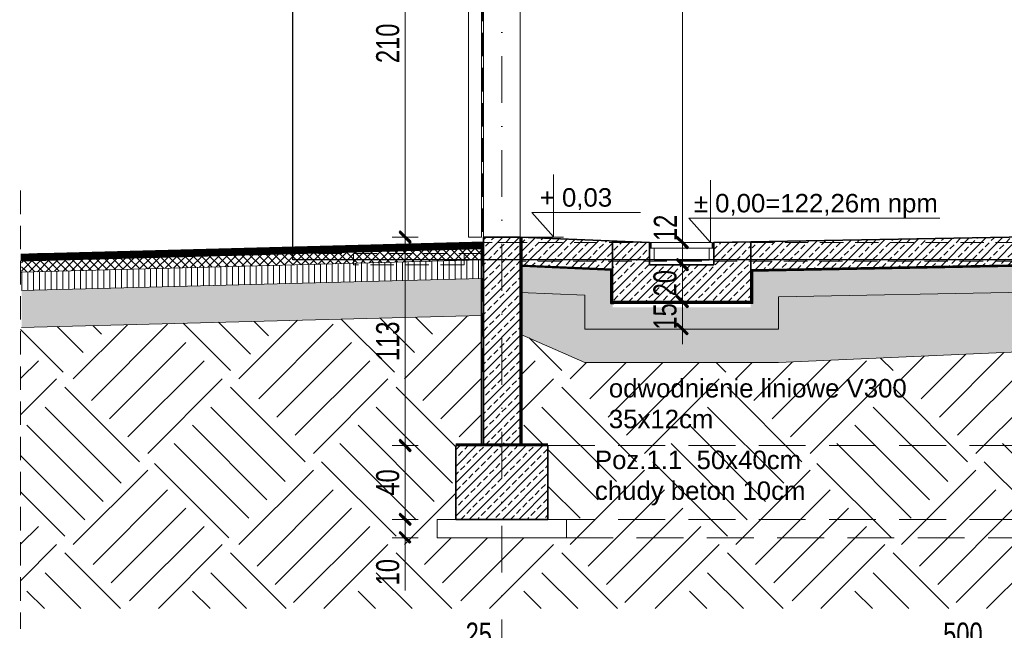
# Model space of a CAD drawing. Header units: millimetres. Extents: x 14041 to 23361, y -6349 to 12956.
# Tile 84 of 106: x 21663 to 22197, y 6016 to 6347. Entities that reach past the tile are written whole.
import ezdxf

# ---------------------------------------------------------------- set-up
doc = ezdxf.new("R2010")
doc.units = ezdxf.units.MM
for name, pattern in [('DASHDOTX2', [50.8, 25.4, -12.7, 0, -12.7]), ('DASHED', [19.049999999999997, 12.7, -6.349999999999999]), ('KRESKOWA', [19.049999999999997, 12.7, -6.349999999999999])]:
    doc.linetypes.add(name, pattern=pattern)
for name, color, linetype, lineweight in [('A- osie', 2, 'DASHDOTX2', 5), ('A- teren', 7, 'Continuous', 35), ('A-izolacje', 7, 'KRESKOWA', 30), ('A-odnośnik', 2, 'Continuous', 9), ('A-odwodnienie liniowe', 5, 'Continuous', 15), ('A-opisy', 7, 'Continuous', 18), ('A-powierzchnie', 2, 'Continuous', 30), ('A-przerywana', 4, 'KRESKOWA', 5), ('A-rzędne projektowane', 7, 'Continuous', 20), ('A-stolarka', 5, 'Continuous', 15), ('A-teren', 7, 'Continuous', 30), ('A-wyburzenia', 92, 'DASHED', 5), ('A-WYMIARY', 7, 'Continuous', 9), ('A-wypełnienie', 252, 'Continuous', 9), ('A-ściany projektowane', 5, 'Continuous', 35)]:
    doc.layers.add(name, color=color, linetype=linetype, lineweight=lineweight)
doc.styles.add('OP.3', font='arial.ttf', dxfattribs={"height": 16})
doc.styles.add('WYMIARY', font='swisscl.ttf')
doc.dimstyles.new('G 50', dxfattribs={"dimtxt": 12.5, "dimasz": 1, "dimexe": 1.25, "dimexo": 0.625, "dimgap": 3, "dimtad": 1, "dimdec": 1, "dimrnd": 0.5, "dimzin": 9, "dimtxsty": 'WYMIARY', "dimblk": 'W', "dimcen": 2, "dimse1": 1, "dimse2": 1, "dimclrd": 256, "dimclrt": 7, "dimadec": 0, "dimazin": 0, "dimtm": 1e-09, "dimtfac": 1, "dimtdec": 1, "dimtmove": 0, "dimatfit": 0, "dimldrblk": 'W', "dimfxl": 0, "dimlwd": 9, "dimarcsym": 0})

# ---------------------------------------------------------------- blocks, each defined once
blk = doc.blocks.new('W')
at = {"layer": 'A-WYMIARY'}
h = blk.add_hatch(color=256, dxfattribs=at)
h.paths.add_polyline_path([(0, 0.7642135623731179), (0, 0), (0.6499999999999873, 0), (2.978427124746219, 2.328427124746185), (2.271320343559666, 3.035533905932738)])
h.paths.add_polyline_path([(-0.557106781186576, 0.2071067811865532), (-0.7642135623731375, 0), (0, 0), (0, 0.764213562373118)])
h.paths.add_polyline_path([(0, -0.6499999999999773), (0.1499999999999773, -0.5), (0.6499999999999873, 0), (0, 0)])
h.paths.add_polyline_path([(0, 0), (-0.7642135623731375, 0), (-3.385533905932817, -2.621320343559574), (-2.678427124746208, -3.328427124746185), (0, -0.6499999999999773)])
blk.add_hatch(color=256, dxfattribs=at).paths.add_polyline_path([(-0.7642135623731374, 0), (-3.385533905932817, -2.621320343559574), (-2.678427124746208, -3.328427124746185), (0, -0.6499999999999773), (0, 0)])
for p, q in [((0, -7), (0, 7)), ((-8, 0), (8, 0)), ((-0.557106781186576, 0.2071067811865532), (-3.385533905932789, -2.621320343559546)), ((-0.557106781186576, 0.2071067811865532), (2.271320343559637, 3.035533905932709)), ((0.1499999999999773, -0.5), (2.97842712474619, 2.328427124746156)), ((2.271320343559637, 3.035533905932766), (2.97842712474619, 2.328427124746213)), ((-3.385533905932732, -2.62132034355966), (-2.678427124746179, -3.328427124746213)), ((0.1499999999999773, -0.5), (-2.678427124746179, -3.328427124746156))]:
    blk.add_line(p, q, dxfattribs=at)
blk = doc.blocks.new('*D1381')
at = {"layer": 'A-WYMIARY', "lineweight": 9, "ltscale": 2}
blk.add_line((22022.24299152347, 6213.378859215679), (22022.24299152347, 6195.378859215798), dxfattribs=at)
at = {"layer": 'Defpoints', "color": 0}
for p in [(22017.97962417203, 6214.378859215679), (22017.9796241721, 6194.378859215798), (22022.24299152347, 6194.378859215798)]:
    blk.add_point(p, dxfattribs=at)
at = {"layer": 'A-WYMIARY', "linetype": 'ByBlock', "lineweight": 9}
for p, rotation in [((22022.24299152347, 6214.378859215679), 90), ((22022.24299152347, 6194.378859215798), 270)]:
    blk.add_blockref('W', p, dxfattribs=dict(at, rotation=rotation))
at = {"layer": 'A-WYMIARY', "color": 7, "ltscale": 2, "insert": (22012.84145154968, 6204.378859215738), "char_height": 12.5, "attachment_point": 5, "rotation": 90, "style": 'WYMIARY'}
blk.add_mtext('20', dxfattribs=at)
blk = doc.blocks.new('*D1382')
at = {"layer": 'A-WYMIARY', "lineweight": 9, "ltscale": 2}
blk.add_line((22022.24299152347, 6215.378859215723), (22022.24299152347, 6225.378859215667), dxfattribs=at)
at = {"layer": 'Defpoints', "color": 0}
for p in [(22004.32811621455, 6226.378859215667), (22022.24299152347, 6226.378859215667), (22004.32811621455, 6214.378859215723)]:
    blk.add_point(p, dxfattribs=at)
at = {"layer": 'A-WYMIARY', "linetype": 'ByBlock', "lineweight": 9}
for p, rotation in [((22022.24299152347, 6226.378859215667), 90), ((22022.24299152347, 6214.378859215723), 270)]:
    blk.add_blockref('W', p, dxfattribs=dict(at, rotation=rotation))
at = {"layer": 'A-WYMIARY', "color": 7, "ltscale": 2, "insert": (22012.96841747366, 6234.378859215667), "char_height": 12.5, "attachment_point": 5, "rotation": 90, "style": 'WYMIARY'}
blk.add_mtext('12', dxfattribs=at)
blk = doc.blocks.new('*D1383')
at = {"layer": 'A-WYMIARY', "lineweight": 9, "ltscale": 2}
blk.add_line((22022.24299152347, 6193.378859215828), (22022.24299152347, 6180.378859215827), dxfattribs=at)
at = {"layer": 'Defpoints', "color": 0}
for p in [(22025.44163014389, 6194.378859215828), (22022.24299152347, 6179.378859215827), (22025.44163014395, 6179.378859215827)]:
    blk.add_point(p, dxfattribs=at)
at = {"layer": 'A-WYMIARY', "linetype": 'ByBlock', "lineweight": 9}
for p, rotation in [((22022.24299152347, 6194.378859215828), 90), ((22022.24299152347, 6179.378859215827), 270)]:
    blk.add_blockref('W', p, dxfattribs=dict(at, rotation=rotation))
at = {"layer": 'A-WYMIARY', "color": 7, "ltscale": 2, "insert": (22012.86602559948, 6186.378859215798), "char_height": 12.5, "attachment_point": 5, "rotation": 90, "style": 'WYMIARY'}
blk.add_mtext('15', dxfattribs=at)
blk = doc.blocks.new('*D1400')
at = {"layer": 'A-WYMIARY', "lineweight": 9, "ltscale": 2}
blk.add_line((21871.90394890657, 6438.378859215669), (21871.90394890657, 6230.378859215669), dxfattribs=at)
at = {"layer": 'Defpoints', "color": 0}
for p in [(21934.32811621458, 6439.378859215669), (21871.90394890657, 6229.378859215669), (21914.32811621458, 6229.378859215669)]:
    blk.add_point(p, dxfattribs=at)
at = {"layer": 'A-WYMIARY', "linetype": 'ByBlock', "lineweight": 9}
for p, rotation in [((21871.90394890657, 6439.378859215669), 90), ((21871.90394890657, 6229.378859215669), 270)]:
    blk.add_blockref('W', p, dxfattribs=dict(at, rotation=rotation))
at = {"layer": 'A-WYMIARY', "color": 7, "ltscale": 2, "insert": (21862.50240893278, 6334.378859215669), "char_height": 12.5, "attachment_point": 5, "rotation": 90, "style": 'WYMIARY'}
blk.add_mtext('210', dxfattribs=at)
blk = doc.blocks.new('*D1401')
at = {"layer": 'A-WYMIARY', "lineweight": 9, "ltscale": 2}
blk.add_line((21871.90394890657, 6228.378859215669), (21871.90394890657, 6117.378859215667), dxfattribs=at)
at = {"layer": 'Defpoints', "color": 0}
for p in [(21914.32811621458, 6229.378859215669), (21871.90394890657, 6116.378859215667), (21899.32811621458, 6116.378859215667)]:
    blk.add_point(p, dxfattribs=at)
at = {"layer": 'A-WYMIARY', "linetype": 'ByBlock', "lineweight": 9}
for p, rotation in [((21871.90394890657, 6229.378859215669), 90), ((21871.90394890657, 6116.378859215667), 270)]:
    blk.add_blockref('W', p, dxfattribs=dict(at, rotation=rotation))
at = {"layer": 'A-WYMIARY', "color": 7, "ltscale": 2, "insert": (21862.50240893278, 6172.878859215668), "char_height": 12.5, "attachment_point": 5, "rotation": 90, "style": 'WYMIARY'}
blk.add_mtext('113', dxfattribs=at)
blk = doc.blocks.new('*D1402')
at = {"layer": 'A-WYMIARY', "lineweight": 9, "ltscale": 2}
blk.add_line((21871.90394890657, 6115.378859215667), (21871.90394890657, 6077.378859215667), dxfattribs=at)
at = {"layer": 'Defpoints', "color": 0}
for p in [(21899.32811621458, 6116.378859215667), (21871.90394890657, 6076.378859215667), (21899.32811621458, 6076.378859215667)]:
    blk.add_point(p, dxfattribs=at)
at = {"layer": 'A-WYMIARY', "linetype": 'ByBlock', "lineweight": 9}
for p, rotation in [((21871.90394890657, 6116.378859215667), 90), ((21871.90394890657, 6076.378859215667), 270)]:
    blk.add_blockref('W', p, dxfattribs=dict(at, rotation=rotation))
at = {"layer": 'A-WYMIARY', "color": 7, "ltscale": 2, "insert": (21862.50240893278, 6096.378859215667), "char_height": 12.5, "attachment_point": 5, "rotation": 90, "style": 'WYMIARY'}
blk.add_mtext('40', dxfattribs=at)
blk = doc.blocks.new('*D1403')
at = {"layer": 'A-WYMIARY', "lineweight": 9, "ltscale": 2}
for p, q in [((21871.90394890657, 6075.378859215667), (21871.90394890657, 6067.378859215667)), ((21871.90394890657, 6066.378859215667), (21871.90394890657, 6037.897201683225))]:
    blk.add_line(p, q, dxfattribs=at)
at = {"layer": 'Defpoints', "color": 0}
for p in [(21899.32811621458, 6076.378859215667), (21871.90394890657, 6066.378859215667), (21889.32811621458, 6066.378859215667)]:
    blk.add_point(p, dxfattribs=at)
at = {"layer": 'A-WYMIARY', "linetype": 'ByBlock', "lineweight": 9}
for p, rotation in [((21871.90394890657, 6076.378859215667), 90), ((21871.90394890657, 6066.378859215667), 270)]:
    blk.add_blockref('W', p, dxfattribs=dict(at, rotation=rotation))
at = {"layer": 'A-WYMIARY', "color": 7, "ltscale": 2, "insert": (21862.50240893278, 6047.757457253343), "char_height": 12.5, "attachment_point": 5, "rotation": 90, "style": 'WYMIARY'}
blk.add_mtext('10', dxfattribs=at)
blk = doc.blocks.new('*D1404')
at = {"layer": 'A-WYMIARY', "lineweight": 9, "ltscale": 2}
blk.add_line((21925.32811621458, 6004.696274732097), (22423.32811621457, 6004.696274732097), dxfattribs=at)
at = {"layer": 'Defpoints', "color": 0}
for p in [(21924.32811621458, 6160.674889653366), (22424.32811621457, 6110.674889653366), (22424.32811621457, 6004.696274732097)]:
    blk.add_point(p, dxfattribs=at)
at = {"layer": 'A-WYMIARY', "linetype": 'ByBlock', "lineweight": 9, "rotation": 180}
blk.add_blockref('W', (21924.32811621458, 6004.696274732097), dxfattribs=at)
at = {"layer": 'A-WYMIARY', "linetype": 'ByBlock', "lineweight": 9}
blk.add_blockref('W', (22424.32811621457, 6004.696274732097), dxfattribs=at)
at = {"layer": 'A-WYMIARY', "color": 7, "ltscale": 2, "insert": (22174.32811621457, 6014.097814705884), "char_height": 12.5, "attachment_point": 5, "style": 'WYMIARY'}
blk.add_mtext('500', dxfattribs=at)
blk = doc.blocks.new('*D1405')
at = {"layer": 'A-WYMIARY', "lineweight": 9, "ltscale": 2}
blk.add_line((21900.32811621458, 6004.696274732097), (21923.32811621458, 6004.696274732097), dxfattribs=at)
at = {"layer": 'Defpoints', "color": 0}
for p in [(21899.32811621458, 6143.435829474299), (21924.32811621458, 6143.435829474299), (21924.32811621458, 6004.696274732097)]:
    blk.add_point(p, dxfattribs=at)
at = {"layer": 'A-WYMIARY', "linetype": 'ByBlock', "lineweight": 9, "rotation": 180}
blk.add_blockref('W', (21899.32811621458, 6004.696274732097), dxfattribs=at)
at = {"layer": 'A-WYMIARY', "linetype": 'ByBlock', "lineweight": 9}
blk.add_blockref('W', (21924.32811621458, 6004.696274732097), dxfattribs=at)
at = {"layer": 'A-WYMIARY', "color": 7, "ltscale": 2, "insert": (21911.82811621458, 6014.097814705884), "char_height": 12.5, "attachment_point": 5, "style": 'WYMIARY'}
blk.add_mtext('25', dxfattribs=at)
blk = doc.blocks.new('*D1407')
at = {"layer": 'A-WYMIARY', "lineweight": 9, "ltscale": 2}
blk.add_line((21900.32811621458, 5972.485551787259), (21948.32811621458, 5972.485551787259), dxfattribs=at)
at = {"layer": 'Defpoints', "color": 0}
for p in [(21899.32811621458, 6143.435829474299), (21949.32811621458, 6143.435829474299), (21949.32811621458, 5972.485551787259)]:
    blk.add_point(p, dxfattribs=at)
at = {"layer": 'A-WYMIARY', "linetype": 'ByBlock', "lineweight": 9, "rotation": 180}
blk.add_blockref('W', (21899.32811621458, 5972.485551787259), dxfattribs=at)
at = {"layer": 'A-WYMIARY', "linetype": 'ByBlock', "lineweight": 9}
blk.add_blockref('W', (21949.32811621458, 5972.485551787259), dxfattribs=at)
at = {"layer": 'A-WYMIARY', "color": 7, "ltscale": 2, "insert": (21924.32811621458, 5981.887091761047), "char_height": 12.5, "attachment_point": 5, "style": 'WYMIARY'}
blk.add_mtext('50', dxfattribs=at)
blk = doc.blocks.new('*D1408')
at = {"layer": 'A-WYMIARY', "lineweight": 9, "ltscale": 2}
blk.add_line((21950.32811621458, 5972.485551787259), (22398.32811621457, 5972.485551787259), dxfattribs=at)
at = {"layer": 'Defpoints', "color": 0}
for p in [(21949.32811621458, 6193.435829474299), (22399.32811621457, 6193.435829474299), (22399.32811621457, 5972.485551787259)]:
    blk.add_point(p, dxfattribs=at)
at = {"layer": 'A-WYMIARY', "linetype": 'ByBlock', "lineweight": 9, "rotation": 180}
blk.add_blockref('W', (21949.32811621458, 5972.485551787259), dxfattribs=at)
at = {"layer": 'A-WYMIARY', "linetype": 'ByBlock', "lineweight": 9}
blk.add_blockref('W', (22399.32811621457, 5972.485551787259), dxfattribs=at)
at = {"layer": 'A-WYMIARY', "color": 7, "ltscale": 2, "insert": (22174.32811621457, 5981.887091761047), "char_height": 12.5, "attachment_point": 5, "style": 'WYMIARY'}
blk.add_mtext('450', dxfattribs=at)
blk = doc.blocks.new('*D1434')
at = {"layer": 'A-WYMIARY', "lineweight": 9, "ltscale": 2}
blk.add_line((22022.24299152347, 6227.378859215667), (22022.24299152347, 6503.378859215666), dxfattribs=at)
at = {"layer": 'Defpoints', "color": 0}
for p in [(22022.24299152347, 6504.378859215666), (22069.51917888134, 6504.378859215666), (22029.24299152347, 6226.378859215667)]:
    blk.add_point(p, dxfattribs=at)
at = {"layer": 'A-WYMIARY', "linetype": 'ByBlock', "lineweight": 9}
for p, rotation in [((22022.24299152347, 6504.378859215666), 90), ((22022.24299152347, 6226.378859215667), 270)]:
    blk.add_blockref('W', p, dxfattribs=dict(at, rotation=rotation))
at = {"layer": 'A-WYMIARY', "color": 7, "ltscale": 2, "insert": (22012.84145154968, 6365.378859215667), "char_height": 12.5, "attachment_point": 5, "rotation": 90, "style": 'WYMIARY'}
blk.add_mtext('278', dxfattribs=at)

msp = doc.modelspace()

# ---------------------------------------------------------------- hatches: boundary and pattern name
at = {"layer": 'A- teren', "lineweight": 9, "ltscale": 2, "transparency": 33554687}
h = msp.add_hatch(dxfattribs=at)
h.set_pattern_fill('ANSI37', color=8)
h.set_pattern_definition([(45, (2198.140579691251, 0), (-2.245064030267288, 2.245064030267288), []), (135, (2198.140579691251, 0), (-2.245064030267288, -2.245064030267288), [])])
h.paths.add_polyline_path([(21913.32811621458, 6216.955319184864), (21913.32811621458, 6222.957398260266), (21815.38777777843, 6220.378859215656), (21663.94713467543, 6216.391782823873), (21663.94713467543, 6210.389703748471)])
at = {"layer": 'A- teren', "lineweight": 13, "ltscale": 2, "transparency": 33554687}
h = msp.add_hatch(dxfattribs=at)
h.set_pattern_fill('ANSI31', color=8, scale=1.000000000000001, angle=45)
h.set_pattern_definition([(90, (2198.140579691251, 0), (-3.175, 1.944126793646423e-16), [])])
h.paths.add_polyline_path([(21663.94713467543, 6210.389703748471), (21663.94713467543, 6200.386238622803), (21913.32811621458, 6206.951854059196), (21913.32811621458, 6216.955319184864), (21903.82811621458, 6216.705206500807), (21843.82811621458, 6215.125547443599)])
at = {"layer": 'A- teren', "ltscale": 2, "transparency": 33554687}
h = msp.add_hatch(dxfattribs=at)
h.set_pattern_fill('DOTS', color=8, scale=1.000000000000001, angle=181.9999999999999)
h.set_pattern_definition([(181.9999999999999, (2198.140579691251, 0), (-0.737863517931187, -1.614234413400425), [0, -1.587500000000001])])
h.paths.add_polyline_path([(21663.94713467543, 6200.386238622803), (21663.94713467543, 6180.379308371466), (21913.32811621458, 6186.944923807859), (21913.32811621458, 6206.951854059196)])
at = {"layer": 'A-WYMIARY', "ltscale": 2, "transparency": 33554687}
h = msp.add_hatch(dxfattribs=at)
h.set_pattern_fill('AR-SAND', color=256, scale=0.2000000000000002, angle=45)
h.set_pattern_definition([(82.50000000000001, (2198.140579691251, 0), (-7.147626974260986, 6.695069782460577), [0, -7.721599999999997, 0, -8.635999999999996, 0, -8.254999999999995]), (52.5, (2198.140579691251, 0), (-3.780218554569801, 16.49465702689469), [0, -4.1656, 0, -6.959600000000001, 0, -2.667]), (12.5, (2193.722293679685, -4.418286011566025), (11.16599651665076, 11.20664623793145), [0, -2.539999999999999, 0, -9.143999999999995, 0, -11.938]), (2.499999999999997, (2193.722293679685, -4.418286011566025), (7.645622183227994, 13.95101563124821), [0, -1.27, 0, -5.994400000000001, 0, -6.858000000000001])])
h.paths.add_polyline_path([(21935.32811621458, 6176.378859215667), (21969.32811621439, 6161.378859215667), (22074.3281162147, 6161.378859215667), (22413.32811621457, 6176.378859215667), (22413.34677962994, 6203.361284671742), (22074.3281162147, 6197.032192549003), (22074.3281162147, 6176.37885921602), (21969.32811621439, 6176.378859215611), (21969.32811621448, 6197.878859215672), (21935.28529837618, 6199.337837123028)])
at = {"layer": 'A-wypełnienie', "transparency": 33554687}
h = msp.add_hatch(dxfattribs=at)
h.set_pattern_fill('EARTH2', color=256, scale=5.000000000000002, angle=45)
h.set_pattern_definition([(225, (0, 86.21045876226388), (-3.552713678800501e-14, -179.6051224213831), [57.15000000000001, -69.85000000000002]), (225, (40.41115254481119, 45.79930621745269), (-3.552713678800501e-14, -179.6051224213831), [57.15000000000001, -69.85000000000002]), (225, (30.53287081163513, 55.67758795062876), (-3.552713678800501e-14, -179.6051224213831), [58.42000000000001, -68.58000000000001]), (225, (20.65458907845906, 65.55586968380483), (-3.552713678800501e-14, -179.6051224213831), [58.42000000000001, -68.58000000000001]), (225, (10.77630734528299, 75.4341514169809), (-3.552713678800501e-14, -179.6051224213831), [58.42000000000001, -68.58000000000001]), (225, (10.77630734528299, 165.2367126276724), (-3.552713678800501e-14, -179.6051224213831), [57.15000000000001, -69.85000000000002]), (225, (20.65458907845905, 155.3584308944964), (-3.552713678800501e-14, -179.6051224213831), [57.15000000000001, -69.85000000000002]), (225, (30.53287081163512, 145.4801491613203), (-3.552713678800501e-14, -179.6051224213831), [57.15000000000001, -69.85000000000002]), (225, (40.41115254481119, 135.6018674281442), (-3.552713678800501e-14, -179.6051224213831), [57.15000000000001, -69.85000000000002]), (225, (0, 176.0130199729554), (-3.552713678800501e-14, -179.6051224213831), [57.15000000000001, -69.85000000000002]), (315, (-86.21045876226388, 89.80256121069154), (179.6051224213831, -5.329070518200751e-14), [57.15, -69.85000000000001]), (315, (-44.90128060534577, 131.1117393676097), (179.6051224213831, -5.329070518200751e-14), [57.15, -69.85000000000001]), (315, (-55.67758795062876, 120.3354320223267), (179.6051224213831, -5.329070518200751e-14), [57.15, -69.85000000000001]), (315, (-65.55586968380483, 110.4571502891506), (179.6051224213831, -5.329070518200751e-14), [57.15, -69.85000000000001]), (315, (-75.4341514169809, 100.5788685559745), (179.6051224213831, -5.329070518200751e-14), [57.15, -69.85000000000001]), (315, (14.36840979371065, 100.5788685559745), (179.6051224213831, -5.329070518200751e-14), [58.41999999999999, -68.58]), (315, (24.24669152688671, 110.4571502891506), (179.6051224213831, -5.329070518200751e-14), [58.41999999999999, -68.58]), (315, (34.12497326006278, 120.3354320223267), (179.6051224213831, -5.329070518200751e-14), [58.41999999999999, -68.58]), (315, (44.90128060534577, 131.1117393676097), (179.6051224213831, -5.329070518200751e-14), [57.15, -69.85000000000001]), (315, (4.490128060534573, 90.70058682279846), (179.6051224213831, -5.329070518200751e-14), [57.15, -69.85000000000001])])
h.paths.add_polyline_path([(21913.32811621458, 6116.878859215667), (21913.32811621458, 6186.944923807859), (21663.40361263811, 6180.364998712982), (21663.40361263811, 6145.141730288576), (21663.40361263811, 6028.020239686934), (22591.84145813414, 6028.020239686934), (22591.84145813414, 6514.276295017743), (22484.32811621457, 6523.900355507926), (22484.32811621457, 6497.900360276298), (22499.32811621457, 6497.900360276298), (22499.32811621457, 6475.378859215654), (22436.37322544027, 6475.378859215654), (22435.32811621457, 6116.378859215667), (22449.32811621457, 6116.378859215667), (22449.32811621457, 6076.378859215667), (22459.32811621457, 6076.378859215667), (22459.32811621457, 6066.378859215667), (22389.32811621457, 6066.378859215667), (22389.32811621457, 6076.378859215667), (22399.32811621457, 6076.378859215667), (22399.32811621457, 6116.378859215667), (22414.32811621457, 6116.378859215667), (22413.82811621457, 6176.356800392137), (22074.3281162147, 6161.378859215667), (21969.32811621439, 6161.378859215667), (21934.82811621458, 6176.599447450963), (21934.32811621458, 6116.878859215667), (21949.32811621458, 6116.878859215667), (21949.32811621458, 6076.378859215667), (21959.32811621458, 6076.378859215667), (21959.32811621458, 6066.378859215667), (21889.32811621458, 6066.378859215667), (21889.32811621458, 6076.378859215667), (21899.32811621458, 6076.378859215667), (21899.32811621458, 6116.878859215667)])
at = {"layer": 'A-wypełnienie', "ltscale": 2, "transparency": 33554687}
h = msp.add_hatch(dxfattribs=at)
h.set_pattern_fill('ANSI33', color=253)
h.set_pattern_definition([(45, (2323.140579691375, -2.626666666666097), (-4.490128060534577, 4.490128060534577), []), (45, (2327.630709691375, -2.626666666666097), (-4.490128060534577, 4.490128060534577), [3.175000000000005, -1.587500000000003])])
h.paths.add_polyline_path([(22059.3281162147, 6211.752192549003), (22414.32811621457, 6218.378859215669), (22414.32811621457, 6233.378859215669), (22060.3281162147, 6226.709335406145)])
h = msp.add_hatch(dxfattribs=at)
h.set_pattern_fill('ANSI33', color=253)
h.set_pattern_definition([(45, (2198.140579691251, 0), (-4.490128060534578, 4.490128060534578), []), (45, (2202.630709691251, 0), (-4.490128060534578, 4.490128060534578), [3.175000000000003, -1.587500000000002])])
h.paths.add_polyline_path([(21914.32811621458, 6226.458485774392), (21914.32811621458, 6225.473628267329), (21914.32811621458, 6224.488770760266), (21914.32811621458, 6223.488424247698), (21914.32811621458, 6116.378859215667), (21924.32811621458, 6116.378859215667), (21924.32811621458, 6229.378859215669), (21914.32811621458, 6229.378859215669), (21914.32811621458, 6226.985111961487)])
h.paths.add_polyline_path([(21934.32811621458, 6214.378859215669), (21934.32811621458, 6229.378859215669), (21924.32811621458, 6229.378859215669), (21924.32811621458, 6116.378859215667), (21934.32811621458, 6116.378859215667), (21934.32811621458, 6199.378859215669)])
h.paths.add_polyline_path([(21949.32811621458, 6116.378859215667), (21924.32811621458, 6116.378859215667), (21924.32811621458, 6076.378859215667), (21949.32811621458, 6076.378859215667)])
h.paths.add_polyline_path([(21924.32811621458, 6076.378859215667), (21924.32811621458, 6116.378859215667), (21899.32811621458, 6116.378859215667), (21899.32811621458, 6076.378859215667)])
h = msp.add_hatch(dxfattribs=at)
h.set_pattern_fill('ANSI33', color=253)
h.set_pattern_definition([(45, (2198.140579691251, 0), (-4.490128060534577, 4.490128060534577), []), (45, (2202.630709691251, 0), (-4.490128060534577, 4.490128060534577), [3.175000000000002, -1.587500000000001])])
h.paths.add_polyline_path([(21935.32811621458, 6214.336002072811), (21984.32811621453, 6212.236002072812), (21984.32811621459, 6227.23600207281), (21935.32811621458, 6229.336002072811)])
h = msp.add_hatch(dxfattribs=at)
h.set_pattern_fill('ANSI33', color=253)
h.set_pattern_definition([(45, (2198.140579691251, 0), (-4.490128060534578, 4.490128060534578), []), (45, (2202.630709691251, 0), (-4.490128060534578, 4.490128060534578), [3.175000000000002, -1.587500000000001])])
h.paths.add_polyline_path([(22004.32811621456, 6223.378859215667), (22004.32811621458, 6226.378859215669), (21984.32811621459, 6227.23600207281), (21984.32811621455, 6216.37885921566), (22004.32811621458, 6216.37885921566)])
h.paths.add_polyline_path([(22059.3281162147, 6211.752192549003), (22059.3281162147, 6216.378859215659), (22039.32811621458, 6216.37885921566), (22039.32811621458, 6214.378859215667), (22004.32811621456, 6214.378859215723), (22004.32811621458, 6216.37885921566), (21984.32811621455, 6216.37885921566), (21984.32811621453, 6212.236002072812), (21984.32811621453, 6211.735543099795), (21984.32811621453, 6211.235084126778), (21984.32811621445, 6194.378859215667), (22059.3281162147, 6194.37885921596), (22059.3281162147, 6210.752018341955), (22059.3281162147, 6211.252105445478)])
h.paths.add_polyline_path([(22039.32811621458, 6216.378859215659), (22059.3281162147, 6216.37885921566), (22059.3281162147, 6226.752192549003), (22039.32811621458, 6226.378859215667)])
h = msp.add_hatch(dxfattribs=at)
h.set_pattern_fill('DASH', color=253, scale=1.000000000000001, angle=45)
h.set_pattern_definition([(45, (2198.140579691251, -76.4537274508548), (0, 4.490128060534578), [3.175000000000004, -3.175000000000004])])
h.paths.add_polyline_path([(22413.82811621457, 6203.369525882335), (22413.30980762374, 6217.359676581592), (22059.29664598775, 6210.751430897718), (22059.3281162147, 6191.378859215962), (21984.32811621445, 6191.378859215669), (21984.32811621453, 6211.235084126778), (21935.32811621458, 6213.335084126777), (21935.32811621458, 6199.336002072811), (21969.32811621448, 6197.878859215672), (21969.32811621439, 6176.378859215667), (22074.3281162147, 6176.37885921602), (22074.3281162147, 6197.032192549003), (22413.32811621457, 6203.360192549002)], is_closed=False)

# ---------------------------------------------------------------- linework, layer by layer
at = {"layer": 'A- osie'}
msp.add_line((21924.32811621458, 6785.547593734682), (21924.32811621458, 5965.042312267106), dxfattribs=at)
at = {"layer": 'A-izolacje', "linetype": 'Continuous', "lineweight": 15}
for p, q in [((21935.32811621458, 6116.378859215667), (21935.32811621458, 6229.336002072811)), ((21949.32811621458, 6117.356105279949), (21899.29111238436, 6117.356105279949))]:
    msp.add_line(p, q, dxfattribs=at)
at = {"layer": 'A-izolacje', "ltscale": 0.5, "const_width": 1}
for points in [[(21934.82811621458, 6116.378859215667), (21934.82811621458, 6229.357430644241)], [(21935.30670729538, 6213.836460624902), (21984.32811621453, 6211.735543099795)], [(22059.3281162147, 6211.252105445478), (22413.33744792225, 6217.860279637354)], [(21983.82811621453, 6212.25743064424), (21983.82811621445, 6193.878859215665), (22059.8281162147, 6193.878859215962), (22059.8281162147, 6211.761525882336)], [(21949.32811621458, 6116.878859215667), (21899.29111238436, 6116.878859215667)]]:
    msp.add_lwpolyline(points, dxfattribs=at)
at = {"layer": 'A-izolacje', "const_width": 1}
msp.add_lwpolyline([(21913.32811621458, 6116.378859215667), (21913.32811621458, 6222.957398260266)], dxfattribs=at)
at = {"layer": 'A-izolacje', "linetype": 'Continuous', "lineweight": 15}
for points in [[(22059.3281162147, 6210.752018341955), (22413.34677962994, 6217.360366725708)], [(21935.28529837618, 6213.336919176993), (21984.32811621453, 6211.235084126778)], [(21983.32811621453, 6212.278859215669), (21983.32811621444, 6193.378859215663), (22060.3281162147, 6193.378859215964), (22060.3281162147, 6211.77085921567)]]:
    msp.add_lwpolyline(points, dxfattribs=at)
at = {"layer": 'A-odnośnik', "ltscale": 2}
msp.add_line((21934.32811621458, 6229.378859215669), (21957.75267460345, 6229.378859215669), dxfattribs=at)
at = {"layer": 'A-odwodnienie liniowe'}
for p, q in [((22004.32811621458, 6226.378859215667), (22034.3281162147, 6226.378859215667)), ((22004.32811621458, 6223.378859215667), (22034.3281162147, 6223.378859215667))]:
    msp.add_line(p, q, dxfattribs=at)
at = {"layer": 'A-odwodnienie liniowe', "ltscale": 2}
for p, q in [((22004.82811621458, 6226.378859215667), (22004.82811621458, 6223.378859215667)), ((22038.82811621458, 6226.378859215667), (22038.82811621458, 6223.378859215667))]:
    msp.add_line(p, q, dxfattribs=at)
at = {"layer": 'A-odwodnienie liniowe', "lineweight": 20, "ltscale": 2}
msp.add_lwpolyline([(22004.32811621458, 6226.378859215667), (22004.32811621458, 6214.378859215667), (22039.32811621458, 6214.378859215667), (22039.32811621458, 6226.378859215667), (22038.82811621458, 6226.378859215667), (22038.82811621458, 6223.378859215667), (22036.82811621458, 6223.378859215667), (22036.82811621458, 6216.878859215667), (22006.82811621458, 6216.878859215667), (22006.82811621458, 6223.378859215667), (22004.82811621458, 6223.378859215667), (22004.82811621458, 6226.378859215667), (22004.32811621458, 6226.378859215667)], dxfattribs=at)
at = {"layer": 'A-odwodnienie liniowe', "ltscale": 2}
for points in [[(22005.32811621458, 6226.378859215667), (22038.32811621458, 6226.378859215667), (22038.32811621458, 6223.378859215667), (22005.32811621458, 6223.378859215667)], [(22006.82811621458, 6223.378859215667), (22006.82811621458, 6223.378859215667), (22006.82811621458, 6216.878859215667), (22036.82811621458, 6216.878859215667), (22036.82811621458, 6223.378859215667)]]:
    msp.add_lwpolyline(points, close=True, dxfattribs=at)
at = {"layer": 'A-powierzchnie', "ltscale": 2}
msp.add_lwpolyline([(21811.02400500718, 6573.327286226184), (21901.02400500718, 6573.327286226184), (21901.02400500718, 6523.378859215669), (22331.02400500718, 6523.378859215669), (22331.02400500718, 6217.07554551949), (21811.02400500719, 6217.07554551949), (21811.02400500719, 6573.327286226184)], dxfattribs=at)
at = {"layer": 'A-przerywana'}
msp.add_line((21663.40361263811, 6254.543796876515), (21663.40361263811, 6017.086173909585), dxfattribs=at)
at = {"layer": 'A-przerywana', "lineweight": 15, "ltscale": 2}
for p, q in [((21949.32811621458, 6116.378859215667), (22399.32811621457, 6116.378859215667)), ((21949.32811621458, 6076.378859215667), (22399.32811621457, 6076.378859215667)), ((21959.32811621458, 6066.378859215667), (22389.32811621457, 6066.378859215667))]:
    msp.add_line(p, q, dxfattribs=at)
at = {"layer": 'A-rzędne projektowane'}
for points in [[(21952.33591080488, 6263.285408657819), (21952.33591080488, 6229.476392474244), (21940.6741078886, 6242.750494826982), (21999.58482949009, 6242.750494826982)], [(22037.41398210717, 6260.187875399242), (22037.41398210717, 6226.378859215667), (22025.75217919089, 6239.652961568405), (22161.7196662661, 6239.652961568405)]]:
    msp.add_lwpolyline(points, dxfattribs=at)
at = {"layer": 'A-stolarka', "lineweight": 15}
msp.add_lwpolyline([(21913.31320432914, 6509.362549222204), (21913.31320432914, 6229.362549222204), (21906.31320432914, 6229.362549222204), (21906.31320432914, 6509.362549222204)], close=True, dxfattribs=at)
at = {"layer": 'A-teren', "lineweight": 15}
for p, q in [((21913.32811621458, 6222.957398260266), (21663.50888676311, 6216.380244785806)), ((21913.32811621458, 6216.955319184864), (21663.66679795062, 6210.382323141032)), ((21913.32811621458, 6206.951854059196), (21663.92998326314, 6200.385787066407)), ((21913.32811621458, 6186.944923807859), (21663.94713467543, 6180.379308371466))]:
    msp.add_line(p, q, dxfattribs=at)
at = {"layer": 'A-teren', "const_width": 1}
for points in [[(21914.32811621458, 6226.458485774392), (21663.40361263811, 6219.852233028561)], [(21914.35443474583, 6225.474321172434), (21663.42993116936, 6218.868068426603)], [(21914.38075327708, 6224.490156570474), (21663.45624970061, 6217.883903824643)], [(21914.40707180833, 6223.490502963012), (21663.48256823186, 6216.884250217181)]]:
    msp.add_lwpolyline(points, dxfattribs=at)
at = {"layer": 'A-wyburzenia'}
for p, q in [((21913.82811621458, 6156.378859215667), (21913.82811621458, 6226.378859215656)), ((21934.82811621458, 6156.378859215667), (21934.82811621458, 6226.378859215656)), ((21913.82811621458, 6220.378859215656), (21670.70467994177, 6220.378859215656)), ((22413.82811621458, 6216.378859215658), (21934.82811621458, 6216.37885921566))]:
    msp.add_line(p, q, dxfattribs=at)
for points in [[(21913.82811621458, 6454.378859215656), (21913.82811621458, 6226.378859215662)], [(21934.82811621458, 6226.378859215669), (21913.82811621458, 6226.378859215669)], [(22414.32811621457, 6226.378859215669), (21913.82811621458, 6226.378859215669)]]:
    msp.add_lwpolyline(points, dxfattribs=at)
msp.add_lwpolyline([(21843.82811621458, 6220.378859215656), (21903.82811621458, 6220.378859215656), (21903.82811621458, 6214.378859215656), (21843.82811621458, 6214.378859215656)], close=True, dxfattribs=at)
at = {"layer": 'A-ściany projektowane', "lineweight": 15}
for p, q in [((21914.32811621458, 6229.378859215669), (21914.32811621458, 6439.378859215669)), ((21934.32811621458, 6229.378859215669), (21934.32811621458, 6439.378859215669)), ((22004.32811621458, 6226.378859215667), (22004.32811621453, 6214.378859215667)), ((22039.32811621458, 6226.378859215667), (22039.3281162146, 6214.378859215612)), ((21934.32811621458, 6214.378859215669), (21984.32811621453, 6212.236002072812)), ((22414.32811621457, 6218.378859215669), (22059.3281162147, 6211.752192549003)), ((21934.32811621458, 6199.378859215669), (21969.32811621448, 6197.878859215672)), ((22414.32811621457, 6203.378859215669), (22074.3281162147, 6197.032192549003)), ((21969.32811621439, 6161.378859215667), (21934.32811621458, 6176.820035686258)), ((22074.3281162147, 6161.378859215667), (22414.32811621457, 6176.378859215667)), ((21969.32811621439, 6161.378859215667), (22074.3281162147, 6161.378859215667))]:
    msp.add_line(p, q, dxfattribs=at)
at = {"layer": 'A-ściany projektowane'}
for p, q in [((22414.32811621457, 6233.378859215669), (22039.32811621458, 6226.378859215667)), ((21934.32811621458, 6229.378859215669), (22004.32811621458, 6226.378859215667)), ((21899.32811621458, 6116.378859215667), (21899.32811621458, 6076.378859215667)), ((21899.32811621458, 6116.378859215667), (21949.32811621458, 6116.378859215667)), ((21949.32811621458, 6116.378859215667), (21949.32811621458, 6076.378859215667)), ((21899.32811621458, 6076.378859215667), (21949.32811621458, 6076.378859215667))]:
    msp.add_line(p, q, dxfattribs=at)
for points in [[(21934.32811621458, 6229.378859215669), (21914.32811621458, 6229.378859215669)], [(21914.32811621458, 6229.378859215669), (21914.32811621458, 6116.378859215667)], [(21934.32811621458, 6116.378859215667), (21934.32811621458, 6229.378859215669)]]:
    msp.add_lwpolyline(points, dxfattribs=at)
msp.add_lwpolyline([(22004.32811621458, 6226.378859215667), (21984.32811621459, 6227.23600207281), (21984.32811621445, 6194.378859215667), (22059.3281162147, 6194.37885921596), (22059.3281162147, 6226.752192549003), (22039.32811621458, 6226.378859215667), (22039.3281162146, 6214.378859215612), (22004.32811621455, 6214.378859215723)], close=True, dxfattribs=at)
at = {"layer": 'A-ściany projektowane', "lineweight": 15}
for points in [[(21969.32811621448, 6197.878859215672), (21969.32811621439, 6179.378859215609), (22074.3281162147, 6179.378859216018), (22074.3281162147, 6197.032192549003)], [(21899.32811621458, 6076.378859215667), (21889.32811621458, 6076.378859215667), (21889.32811621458, 6066.378859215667), (21949.32811621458, 6066.378859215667), (21959.32811621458, 6066.378859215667), (21959.32811621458, 6076.378859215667), (21899.32811621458, 6076.378859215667)]]:
    msp.add_lwpolyline(points, dxfattribs=at)

# ---------------------------------------------------------------- texts
at = {"layer": 'A-opisy', "ltscale": 2, "insert": (21974.79496596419, 6113.604949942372), "char_height": 12, "width": 205.0692624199, "attachment_point": 1, "style": 'OP.3'}
msp.add_mtext('{\\fArial|b0|i0|c238|p34;\\H0.833333x;Poz.1.1  50x40cm\\Pchudy beton 10cm}', dxfattribs=at)
at = {"layer": 'A-rzędne projektowane', "char_height": 10, "attachment_point": 1, "style": 'OP.3'}
for s, width, insert in [('+ 0,03', 115.2504577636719, (21944.90010384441, 6255.859757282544)), ('%%P 0,00=122,26m npm', 278.6824492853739, (22028.43236208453, 6252.762224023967)), ('odwodnienie liniowe V300\\P35x12cm', 254.2872314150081, (21982.35154744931, 6152.44448790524))]:
    msp.add_mtext_dynamic_manual_height_columns(s, width=width, gutter_width=12.5, heights=[0], dxfattribs=dict(at, insert=insert))

# ---------------------------------------------------------------- dimensions: what is measured, and where the dimension line sits
at = {"layer": 'A-WYMIARY', "ltscale": 2}
for base, p1, p2, override, picture, middle in [((22022.24299152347, 6504.378859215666), (22029.24299152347, 6226.378859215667), (22069.51917888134, 6504.378859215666), {"dimtxsty": 'WYMIARY', "dimtmove": 1, "dimldrblk": 'W'}, '*D1434', (22012.84145154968, 6365.378859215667)), ((21871.90394890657, 6229.378859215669), (21934.32811621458, 6439.378859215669), (21914.32811621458, 6229.378859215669), {"dimtmove": 1}, '*D1400', (21862.50240893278, 6334.378859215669)), ((21871.90394890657, 6116.378859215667), (21914.32811621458, 6229.378859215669), (21899.32811621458, 6116.378859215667), {"dimtmove": 1}, '*D1401', (21862.50240893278, 6172.878859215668)), ((22022.24299152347, 6194.378859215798), (22017.97962417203, 6214.378859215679), (22017.9796241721, 6194.378859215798), {"dimtxsty": 'WYMIARY', "dimtmove": 1, "dimldrblk": 'W'}, '*D1381', (22012.84145154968, 6204.378859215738)), ((21871.90394890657, 6076.378859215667), (21899.32811621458, 6116.378859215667), (21899.32811621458, 6076.378859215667), {"dimtmove": 1}, '*D1402', (21862.50240893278, 6096.378859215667))]:
    dim = msp.add_linear_dim(base=base, p1=p1, p2=p2, angle=90, dimstyle='G 50', override=override, dxfattribs=at)
    dim.commit()
    dim.dimension.update_dxf_attribs({"geometry": picture, "text_midpoint": middle})
for base, p1, p2, override, picture, middle in [((22022.24299152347, 6226.378859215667), (22004.32811621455, 6214.378859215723), (22004.32811621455, 6226.378859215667), {"dimtxsty": 'WYMIARY', "dimtmove": 1, "dimldrblk": 'W'}, '*D1382', (22022.24299152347, 6234.378859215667)), ((22022.24299152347, 6179.378859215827), (22025.44163014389, 6194.378859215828), (22025.44163014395, 6179.378859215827), {"dimtxsty": 'WYMIARY', "dimtmove": 1, "dimldrblk": 'W'}, '*D1383', (22022.24299152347, 6186.378859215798)), ((21871.90394890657, 6066.378859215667), (21899.32811621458, 6076.378859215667), (21889.32811621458, 6066.378859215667), {"dimtmove": 1}, '*D1403', (21871.90394890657, 6047.757457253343))]:
    dim = msp.add_linear_dim(base=base, p1=p1, p2=p2, angle=90, dimstyle='G 50', override=override, dxfattribs=at)
    dim.commit()
    dim.dimension.update_dxf_attribs({"geometry": picture, "text_midpoint": middle, "dimtype": 160})
dim = msp.add_linear_dim(base=(22399.32811621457, 5972.485551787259), p1=(21949.32811621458, 6193.435829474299), p2=(22399.32811621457, 6193.435829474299), dimstyle='G 50', override={"dimtmove": 1}, dxfattribs=at)
dim.commit()
dim.dimension.update_dxf_attribs({"geometry": '*D1408', "text_midpoint": (22174.32811621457, 5981.887091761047)})
for base, p1, p2, picture, middle in [((22424.32811621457, 6004.696274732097), (21924.32811621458, 6160.674889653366), (22424.32811621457, 6110.674889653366), '*D1404', (22174.32811621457, 6014.097814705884)), ((21924.32811621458, 6004.696274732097), (21899.32811621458, 6143.435829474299), (21924.32811621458, 6143.435829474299), '*D1405', (21911.82811621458, 6014.097814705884)), ((21949.32811621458, 5972.485551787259), (21899.32811621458, 6143.435829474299), (21949.32811621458, 6143.435829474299), '*D1407', (21924.32811621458, 5981.887091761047))]:
    dim = msp.add_linear_dim(base=base, p1=p1, p2=p2, dimstyle='G 50', dxfattribs=at)
    dim.commit()
    dim.dimension.update_dxf_attribs({"geometry": picture, "text_midpoint": middle})

doc.saveas('drawing.dxf')
